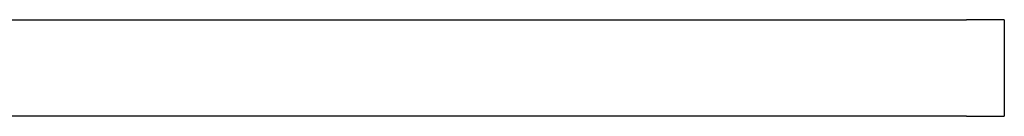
# Model space of a CAD drawing. Extents: x 0 to 796, y 0 to 496.
# Tile 221 of 242: x 721.926 to 724.485, y 284.525 to 284.775. Entities that reach past the tile are written whole.
import ezdxf

# ---------------------------------------------------------------- set-up
doc = ezdxf.new("R2010")
doc.units = 0
doc.header["$LTSCALE"] = 12
doc.header["$MEASUREMENT"] = 0
doc.layers.get('0').update_dxf_attribs({"linetype": 'CONTINUOUS'})

msp = doc.modelspace()

# ---------------------------------------------------------------- linework, layer by layer
for p, q in [((711.79723, 284.77455), (724.38672, 284.77455)), ((724.48473, 284.77455), (724.38672, 284.77455)), ((724.48473, 284.77455), (724.48473, 284.52455)), ((724.38672, 284.52455), (711.79723, 284.52455)), ((724.38672, 284.52455), (724.48473, 284.52455))]:
    msp.add_line(p, q)

doc.saveas('drawing.dxf')
